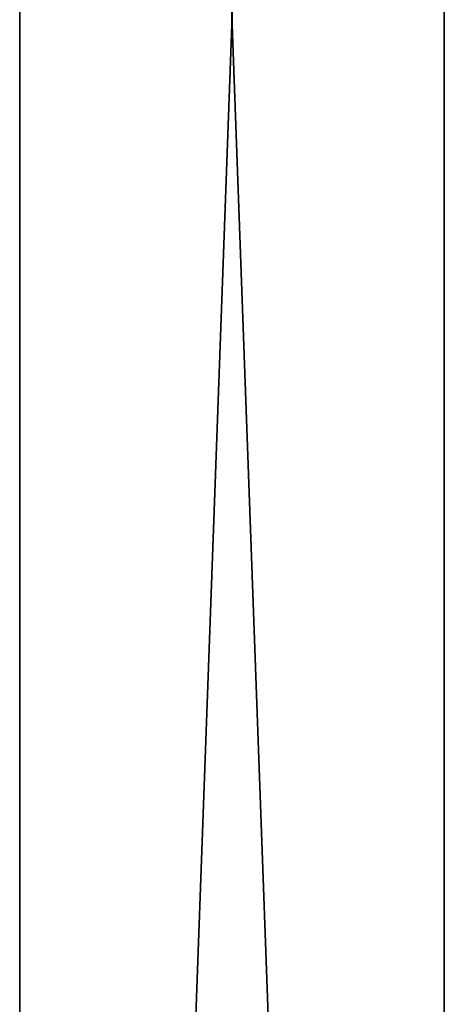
# Model space of a CAD drawing. Header units: millimetres. Extents: x 0 to 130, y 0 to 330.
# Tile 104 of 105: x 64 to 76, y 137 to 165. Entities that reach past the tile are written whole.
import ezdxf

# ---------------------------------------------------------------- set-up
doc = ezdxf.new("R2010")
doc.units = ezdxf.units.MM
doc.header["$LTSCALE"] = 25.4
doc.layers.get('0').update_dxf_attribs({"true_color": 0xff5454})

# ---------------------------------------------------------------- blocks, each defined once
blk = doc.blocks.new('PIK-I-10299.STL')
at = {"color": 250, "true_color": 0x262626}
mesh = blk.add_polyface(dxfattribs=at)
corners = [(91.584, 17.484, 132.935), (79.584, 347.484, 132.935), (79.584, 17.484, 132.935), (91.584, 347.484, 132.935)]
mesh.append_faces([[corners[k] for k in face] for face in [(0, 1, 2), (1, 0, 3)]], dxfattribs={"vtx0": -1, "color": 250})
mesh = blk.add_polyface(dxfattribs=at)
corners = [(79.584, 347.484, 132.935), (79.584, 17.484, 122.935), (79.584, 17.484, 132.935), (79.584, 347.484, 122.935)]
mesh.append_faces([[corners[k] for k in face] for face in [(0, 1, 2), (1, 0, 3)]], dxfattribs={"vtx0": -1, "color": 250})
mesh = blk.add_polyface(dxfattribs=at)
corners = [(91.584, 347.484, 122.935), (79.584, 17.484, 122.935), (79.584, 347.484, 122.935), (91.584, 17.484, 122.935)]
mesh.append_faces([[corners[k] for k in face] for face in [(0, 1, 2), (1, 0, 3)]], dxfattribs={"vtx0": -1, "color": 250})
mesh = blk.add_polyface(dxfattribs=at)
corners = [(91.584, 347.484, 122.935), (91.584, 17.484, 132.935), (91.584, 17.484, 122.935), (91.584, 347.484, 132.935)]
mesh.append_faces([[corners[k] for k in face] for face in [(0, 1, 2), (1, 0, 3)]], dxfattribs={"vtx0": -1, "color": 250})
blk = doc.blocks.new('Grupuj#1')
at = {"color": 0}
blk.add_blockref('PIK-I-10299.STL', (-15.584, -17.484, -1.406), dxfattribs=at)

msp = doc.modelspace()

# ---------------------------------------------------------------- block references
at = {"color": 0}
msp.add_blockref('Grupuj#1', (0, 0, -0.078), dxfattribs=at)

doc.saveas('drawing.dxf')
